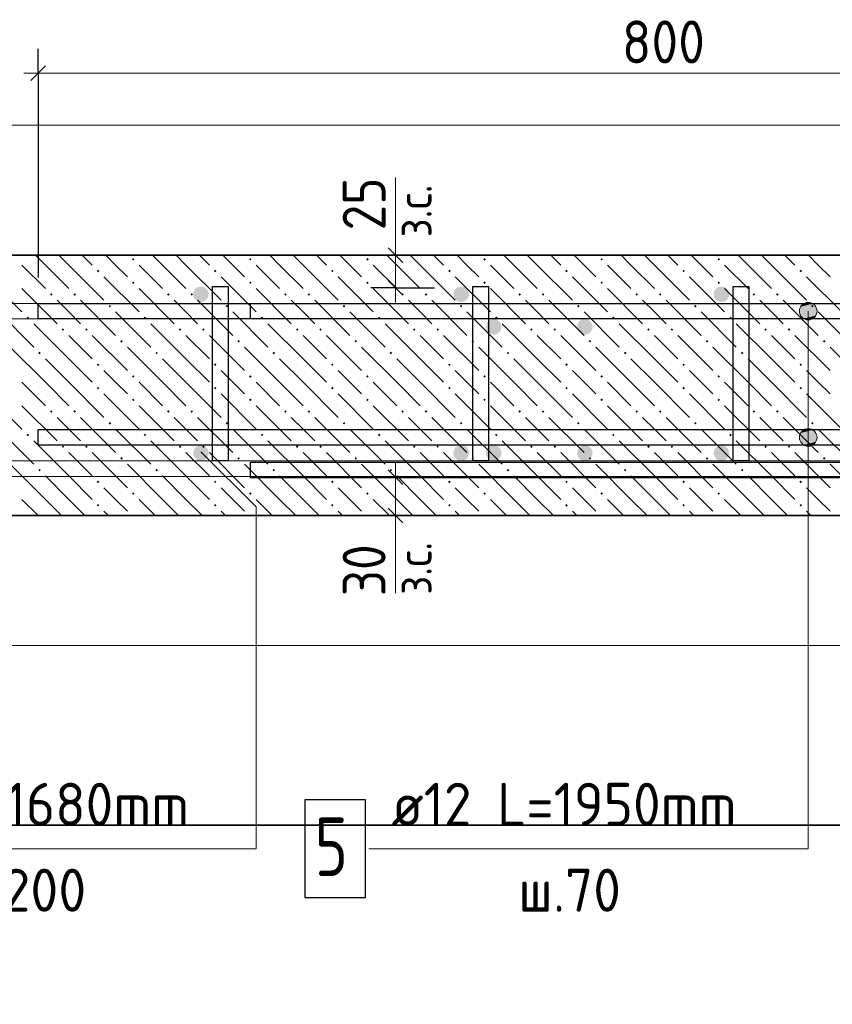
# Model space of a CAD drawing. Header units: millimetres. Extents: x 0 to 42000, y 0 to 29700.
# Tile 4 of 25: x 4128 to 8291, y 15797 to 20841. Entities that reach past the tile are written whole.
import ezdxf

# ---------------------------------------------------------------- set-up
doc = ezdxf.new("R2010")
doc.units = ezdxf.units.MM
for name, color, linetype, lineweight in [('Standard', 7, 'Continuous', 25), ('ЖБ Перекрытие верхний уровень', 7, 'Continuous', 18), ('Обрамление П-обр. равн.', 7, 'Continuous', 25), ('Размерная линия_ общее', 7, 'Continuous', 13), ('Ребро вкладыша арматура S1', 7, 'Continuous', 25), ('Фоновоя арматура Х1', 7, 'Continuous', 25)]:
    doc.layers.add(name, color=color, linetype=linetype, lineweight=lineweight)
doc.styles.add('ISOCPEUR', font='txt')

msp = doc.modelspace()

# ---------------------------------------------------------------- hatches: boundary and pattern name
at = {"layer": 'Standard', "linetype": 'Continuous', "lineweight": 13, "transparency": 33554687}
for points in [[(8206.4, 19370.2), (8129, 19370.2), (8122.7, 19347.7)], [(8206.4, 19370.2), (8122.7, 19347.7), (8212.7, 19347.7)], [(8190.2, 19386.4), (8145.2, 19386.4), (8129, 19370.2)], [(8190.2, 19386.4), (8129, 19370.2), (8206.4, 19370.2)], [(8145.2, 19386.4), (8190.2, 19386.4), (8167.7, 19392.7)], [(8212.7, 19347.7), (8122.7, 19347.7), (8129, 19325.2)], [(8212.7, 19347.7), (8129, 19325.2), (8206.4, 19325.2)], [(8206.4, 19325.2), (8129, 19325.2), (8145.2, 19309)], [(8206.4, 19325.2), (8145.2, 19309), (8190.2, 19309)], [(8190.2, 19309), (8145.2, 19309), (8167.7, 19302.7)], [(8206.4, 18723.5), (8129, 18723.5), (8122.7, 18701)], [(8206.4, 18723.5), (8122.7, 18701), (8212.7, 18701)], [(8190.2, 18739.7), (8145.2, 18739.7), (8129, 18723.5)], [(8190.2, 18739.7), (8129, 18723.5), (8206.4, 18723.5)], [(8145.2, 18739.7), (8190.2, 18739.7), (8167.7, 18746)], [(8212.7, 18701), (8122.7, 18701), (8129, 18678.5)], [(8212.7, 18701), (8129, 18678.5), (8206.4, 18678.5)], [(8206.4, 18678.5), (8129, 18678.5), (8145.2, 18662.3)], [(8206.4, 18678.5), (8145.2, 18662.3), (8190.2, 18662.3)], [(8190.2, 18662.3), (8145.2, 18662.3), (8167.7, 18656)]]:
    msp.add_hatch(color=7, dxfattribs=at).paths.add_polyline_path(points)
at = {"layer": 'ЖБ Перекрытие верхний уровень', "linetype": 'Continuous', "lineweight": 18, "transparency": 33554687}
for points in [[(4702.8, 19613.5), (4709.3, 19620), (4715.8, 19613.5), (4709.3, 19607)], [(5302.8, 19613.5), (5309.3, 19620), (5315.8, 19613.5), (5309.3, 19607)], [(5902.8, 19613.5), (5909.3, 19620), (5915.8, 19613.5), (5909.3, 19607)], [(6502.8, 19613.5), (6509.3, 19620), (6515.8, 19613.5), (6509.3, 19607)], [(7102.8, 19613.5), (7109.3, 19620), (7115.8, 19613.5), (7109.3, 19607)], [(7702.8, 19613.5), (7709.3, 19620), (7715.8, 19613.5), (7709.3, 19607)], [(4522.8, 19553.5), (4529.3, 19560), (4535.8, 19553.5), (4529.3, 19547)], [(5122.8, 19553.5), (5129.3, 19560), (5135.8, 19553.5), (5129.3, 19547)], [(5722.8, 19553.5), (5729.3, 19560), (5735.8, 19553.5), (5729.3, 19547)], [(6322.8, 19553.5), (6329.3, 19560), (6335.8, 19553.5), (6329.3, 19547)], [(6922.8, 19553.5), (6929.3, 19560), (6935.8, 19553.5), (6929.3, 19547)], [(7522.8, 19553.5), (7529.3, 19560), (7535.8, 19553.5), (7529.3, 19547)], [(8122.8, 19553.5), (8129.3, 19560), (8135.8, 19553.5), (8129.3, 19547)], [(4702.8, 19493.5), (4709.3, 19500), (4715.8, 19493.5), (4709.3, 19487)], [(5302.8, 19493.5), (5309.3, 19500), (5315.8, 19493.5), (5309.3, 19487)], [(5902.8, 19493.5), (5909.3, 19500), (5915.8, 19493.5), (5909.3, 19487)], [(6502.8, 19493.5), (6509.3, 19500), (6515.8, 19493.5), (6509.3, 19487)], [(7102.8, 19493.5), (7109.3, 19500), (7115.8, 19493.5), (7109.3, 19487)], [(7702.8, 19493.5), (7709.3, 19500), (7715.8, 19493.5), (7709.3, 19487)], [(4282.8, 19433.5), (4289.3, 19440), (4295.8, 19433.5), (4289.3, 19427)], [(4402.8, 19433.5), (4409.3, 19440), (4415.8, 19433.5), (4409.3, 19427)], [(4882.8, 19433.5), (4889.3, 19440), (4895.8, 19433.5), (4889.3, 19427)], [(5002.8, 19433.5), (5009.3, 19440), (5015.8, 19433.5), (5009.3, 19427)], [(5482.8, 19433.5), (5489.3, 19440), (5495.8, 19433.5), (5489.3, 19427)], [(5602.8, 19433.5), (5609.3, 19440), (5615.8, 19433.5), (5609.3, 19427)], [(6082.8, 19433.5), (6089.3, 19440), (6095.8, 19433.5), (6089.3, 19427)], [(6202.8, 19433.5), (6209.3, 19440), (6215.8, 19433.5), (6209.3, 19427)], [(6682.8, 19433.5), (6689.3, 19440), (6695.8, 19433.5), (6689.3, 19427)], [(6802.8, 19433.5), (6809.3, 19440), (6815.8, 19433.5), (6809.3, 19427)], [(7282.8, 19433.5), (7289.3, 19440), (7295.8, 19433.5), (7289.3, 19427)], [(7402.8, 19433.5), (7409.3, 19440), (7415.8, 19433.5), (7409.3, 19427)], [(7882.8, 19433.5), (7889.3, 19440), (7895.8, 19433.5), (7889.3, 19427)], [(8002.8, 19433.5), (8009.3, 19440), (8015.8, 19433.5), (8009.3, 19427)], [(4582.8, 19373.5), (4589.3, 19380), (4595.8, 19373.5), (4589.3, 19367)], [(5182.8, 19373.5), (5189.3, 19380), (5195.8, 19373.5), (5189.3, 19367)], [(5782.8, 19373.5), (5789.3, 19380), (5795.8, 19373.5), (5789.3, 19367)], [(6382.8, 19373.5), (6389.3, 19380), (6395.8, 19373.5), (6389.3, 19367)], [(6982.8, 19373.5), (6989.3, 19380), (6995.8, 19373.5), (6989.3, 19367)], [(7582.8, 19373.5), (7589.3, 19380), (7595.8, 19373.5), (7589.3, 19367)], [(8182.8, 19373.5), (8189.3, 19380), (8195.8, 19373.5), (8189.3, 19367)], [(4162.8, 19313.5), (4169.3, 19320), (4175.8, 19313.5), (4169.3, 19307)], [(4762.8, 19313.5), (4769.3, 19320), (4775.8, 19313.5), (4769.3, 19307)], [(5362.8, 19313.5), (5369.3, 19320), (5375.8, 19313.5), (5369.3, 19307)], [(5962.8, 19313.5), (5969.3, 19320), (5975.8, 19313.5), (5969.3, 19307)], [(6562.8, 19313.5), (6569.3, 19320), (6575.8, 19313.5), (6569.3, 19307)], [(7162.8, 19313.5), (7169.3, 19320), (7175.8, 19313.5), (7169.3, 19307)], [(7762.8, 19313.5), (7769.3, 19320), (7775.8, 19313.5), (7769.3, 19307)], [(4342.8, 19253.5), (4349.3, 19260), (4355.8, 19253.5), (4349.3, 19247)], [(4462.8, 19253.5), (4469.3, 19260), (4475.8, 19253.5), (4469.3, 19247)], [(4942.8, 19253.5), (4949.3, 19260), (4955.8, 19253.5), (4949.3, 19247)], [(5062.8, 19253.5), (5069.3, 19260), (5075.8, 19253.5), (5069.3, 19247)], [(5542.8, 19253.5), (5549.3, 19260), (5555.8, 19253.5), (5549.3, 19247)], [(5662.8, 19253.5), (5669.3, 19260), (5675.8, 19253.5), (5669.3, 19247)], [(6142.8, 19253.5), (6149.3, 19260), (6155.8, 19253.5), (6149.3, 19247)], [(6262.8, 19253.5), (6269.3, 19260), (6275.8, 19253.5), (6269.3, 19247)], [(6742.8, 19253.5), (6749.3, 19260), (6755.8, 19253.5), (6749.3, 19247)], [(6862.8, 19253.5), (6869.3, 19260), (6875.8, 19253.5), (6869.3, 19247)], [(7342.8, 19253.5), (7349.3, 19260), (7355.8, 19253.5), (7349.3, 19247)], [(7462.8, 19253.5), (7469.3, 19260), (7475.8, 19253.5), (7469.3, 19247)], [(7942.8, 19253.5), (7949.3, 19260), (7955.8, 19253.5), (7949.3, 19247)], [(8062.8, 19253.5), (8069.3, 19260), (8075.8, 19253.5), (8069.3, 19247)], [(4642.8, 19193.5), (4649.3, 19200), (4655.8, 19193.5), (4649.3, 19187)], [(5242.8, 19193.5), (5249.3, 19200), (5255.8, 19193.5), (5249.3, 19187)], [(5842.8, 19193.5), (5849.3, 19200), (5855.8, 19193.5), (5849.3, 19187)], [(6442.8, 19193.5), (6449.3, 19200), (6455.8, 19193.5), (6449.3, 19187)], [(7042.8, 19193.5), (7049.3, 19200), (7055.8, 19193.5), (7049.3, 19187)], [(7642.8, 19193.5), (7649.3, 19200), (7655.8, 19193.5), (7649.3, 19187)], [(8242.8, 19193.5), (8249.3, 19200), (8255.8, 19193.5), (8249.3, 19187)], [(4222.8, 19133.5), (4229.3, 19140), (4235.8, 19133.5), (4229.3, 19127)], [(4822.8, 19133.5), (4829.3, 19140), (4835.8, 19133.5), (4829.3, 19127)], [(5422.8, 19133.5), (5429.3, 19140), (5435.8, 19133.5), (5429.3, 19127)], [(6022.8, 19133.5), (6029.3, 19140), (6035.8, 19133.5), (6029.3, 19127)], [(6622.8, 19133.5), (6629.3, 19140), (6635.8, 19133.5), (6629.3, 19127)], [(7222.8, 19133.5), (7229.3, 19140), (7235.8, 19133.5), (7229.3, 19127)], [(7822.8, 19133.5), (7829.3, 19140), (7835.8, 19133.5), (7829.3, 19127)], [(4522.8, 19073.5), (4529.3, 19080), (4535.8, 19073.5), (4529.3, 19067)], [(5122.8, 19073.5), (5129.3, 19080), (5135.8, 19073.5), (5129.3, 19067)], [(5722.8, 19073.5), (5729.3, 19080), (5735.8, 19073.5), (5729.3, 19067)], [(6322.8, 19073.5), (6329.3, 19080), (6335.8, 19073.5), (6329.3, 19067)], [(6922.8, 19073.5), (6929.3, 19080), (6935.8, 19073.5), (6929.3, 19067)], [(7522.8, 19073.5), (7529.3, 19080), (7535.8, 19073.5), (7529.3, 19067)], [(8122.8, 19073.5), (8129.3, 19080), (8135.8, 19073.5), (8129.3, 19067)], [(4702.8, 19013.5), (4709.3, 19020), (4715.8, 19013.5), (4709.3, 19007)], [(5302.8, 19013.5), (5309.3, 19020), (5315.8, 19013.5), (5309.3, 19007)], [(5902.8, 19013.5), (5909.3, 19020), (5915.8, 19013.5), (5909.3, 19007)], [(6502.8, 19013.5), (6509.3, 19020), (6515.8, 19013.5), (6509.3, 19007)], [(7102.8, 19013.5), (7109.3, 19020), (7115.8, 19013.5), (7109.3, 19007)], [(7702.8, 19013.5), (7709.3, 19020), (7715.8, 19013.5), (7709.3, 19007)], [(4522.8, 18953.5), (4529.3, 18960), (4535.8, 18953.5), (4529.3, 18947)], [(5122.8, 18953.5), (5129.3, 18960), (5135.8, 18953.5), (5129.3, 18947)], [(5722.8, 18953.5), (5729.3, 18960), (5735.8, 18953.5), (5729.3, 18947)], [(6322.8, 18953.5), (6329.3, 18960), (6335.8, 18953.5), (6329.3, 18947)], [(6922.8, 18953.5), (6929.3, 18960), (6935.8, 18953.5), (6929.3, 18947)], [(7522.8, 18953.5), (7529.3, 18960), (7535.8, 18953.5), (7529.3, 18947)], [(8122.8, 18953.5), (8129.3, 18960), (8135.8, 18953.5), (8129.3, 18947)], [(4702.8, 18893.5), (4709.3, 18900), (4715.8, 18893.5), (4709.3, 18887)], [(5302.8, 18893.5), (5309.3, 18900), (5315.8, 18893.5), (5309.3, 18887)], [(5902.8, 18893.5), (5909.3, 18900), (5915.8, 18893.5), (5909.3, 18887)], [(6502.8, 18893.5), (6509.3, 18900), (6515.8, 18893.5), (6509.3, 18887)], [(7102.8, 18893.5), (7109.3, 18900), (7115.8, 18893.5), (7109.3, 18887)], [(7702.8, 18893.5), (7709.3, 18900), (7715.8, 18893.5), (7709.3, 18887)], [(4282.8, 18833.5), (4289.3, 18840), (4295.8, 18833.5), (4289.3, 18827)], [(4402.8, 18833.5), (4409.3, 18840), (4415.8, 18833.5), (4409.3, 18827)], [(4882.8, 18833.5), (4889.3, 18840), (4895.8, 18833.5), (4889.3, 18827)], [(5002.8, 18833.5), (5009.3, 18840), (5015.8, 18833.5), (5009.3, 18827)], [(5482.8, 18833.5), (5489.3, 18840), (5495.8, 18833.5), (5489.3, 18827)], [(5602.8, 18833.5), (5609.3, 18840), (5615.8, 18833.5), (5609.3, 18827)], [(6082.8, 18833.5), (6089.3, 18840), (6095.8, 18833.5), (6089.3, 18827)], [(6202.8, 18833.5), (6209.3, 18840), (6215.8, 18833.5), (6209.3, 18827)], [(6682.8, 18833.5), (6689.3, 18840), (6695.8, 18833.5), (6689.3, 18827)], [(6802.8, 18833.5), (6809.3, 18840), (6815.8, 18833.5), (6809.3, 18827)], [(7282.8, 18833.5), (7289.3, 18840), (7295.8, 18833.5), (7289.3, 18827)], [(7402.8, 18833.5), (7409.3, 18840), (7415.8, 18833.5), (7409.3, 18827)], [(7882.8, 18833.5), (7889.3, 18840), (7895.8, 18833.5), (7889.3, 18827)], [(8002.8, 18833.5), (8009.3, 18840), (8015.8, 18833.5), (8009.3, 18827)], [(4582.8, 18773.5), (4589.3, 18780), (4595.8, 18773.5), (4589.3, 18767)], [(5182.8, 18773.5), (5189.3, 18780), (5195.8, 18773.5), (5189.3, 18767)], [(5782.8, 18773.5), (5789.3, 18780), (5795.8, 18773.5), (5789.3, 18767)], [(6382.8, 18773.5), (6389.3, 18780), (6395.8, 18773.5), (6389.3, 18767)], [(6982.8, 18773.5), (6989.3, 18780), (6995.8, 18773.5), (6989.3, 18767)], [(7582.8, 18773.5), (7589.3, 18780), (7595.8, 18773.5), (7589.3, 18767)], [(8182.8, 18773.5), (8189.3, 18780), (8195.8, 18773.5), (8189.3, 18767)], [(4162.8, 18713.5), (4169.3, 18720), (4175.8, 18713.5), (4169.3, 18707)], [(4762.8, 18713.5), (4769.3, 18720), (4775.8, 18713.5), (4769.3, 18707)], [(5362.8, 18713.5), (5369.3, 18720), (5375.8, 18713.5), (5369.3, 18707)], [(5962.8, 18713.5), (5969.3, 18720), (5975.8, 18713.5), (5969.3, 18707)], [(6562.8, 18713.5), (6569.3, 18720), (6575.8, 18713.5), (6569.3, 18707)], [(7162.8, 18713.5), (7169.3, 18720), (7175.8, 18713.5), (7169.3, 18707)], [(7762.8, 18713.5), (7769.3, 18720), (7775.8, 18713.5), (7769.3, 18707)], [(4342.8, 18653.5), (4349.3, 18660), (4355.8, 18653.5), (4349.3, 18647)], [(4462.8, 18653.5), (4469.3, 18660), (4475.8, 18653.5), (4469.3, 18647)], [(4942.8, 18653.5), (4949.3, 18660), (4955.8, 18653.5), (4949.3, 18647)], [(5062.8, 18653.5), (5069.3, 18660), (5075.8, 18653.5), (5069.3, 18647)], [(5542.8, 18653.5), (5549.3, 18660), (5555.8, 18653.5), (5549.3, 18647)], [(5662.8, 18653.5), (5669.3, 18660), (5675.8, 18653.5), (5669.3, 18647)], [(6142.8, 18653.5), (6149.3, 18660), (6155.8, 18653.5), (6149.3, 18647)], [(6262.8, 18653.5), (6269.3, 18660), (6275.8, 18653.5), (6269.3, 18647)], [(6742.8, 18653.5), (6749.3, 18660), (6755.8, 18653.5), (6749.3, 18647)], [(6862.8, 18653.5), (6869.3, 18660), (6875.8, 18653.5), (6869.3, 18647)], [(7342.8, 18653.5), (7349.3, 18660), (7355.8, 18653.5), (7349.3, 18647)], [(7462.8, 18653.5), (7469.3, 18660), (7475.8, 18653.5), (7469.3, 18647)], [(7942.8, 18653.5), (7949.3, 18660), (7955.8, 18653.5), (7949.3, 18647)], [(8062.8, 18653.5), (8069.3, 18660), (8075.8, 18653.5), (8069.3, 18647)], [(4642.8, 18593.5), (4649.3, 18600), (4655.8, 18593.5), (4649.3, 18587)], [(5242.8, 18593.5), (5249.3, 18600), (5255.8, 18593.5), (5249.3, 18587)], [(5842.8, 18593.5), (5849.3, 18600), (5855.8, 18593.5), (5849.3, 18587)], [(6442.8, 18593.5), (6449.3, 18600), (6455.8, 18593.5), (6449.3, 18587)], [(7042.8, 18593.5), (7049.3, 18600), (7055.8, 18593.5), (7049.3, 18587)], [(7642.8, 18593.5), (7649.3, 18600), (7655.8, 18593.5), (7649.3, 18587)], [(8242.8, 18593.5), (8249.3, 18600), (8255.8, 18593.5), (8249.3, 18587)], [(4222.8, 18533.5), (4229.3, 18540), (4235.8, 18533.5), (4229.3, 18527)], [(4822.8, 18533.5), (4829.3, 18540), (4835.8, 18533.5), (4829.3, 18527)], [(5422.8, 18533.5), (5429.3, 18540), (5435.8, 18533.5), (5429.3, 18527)], [(6022.8, 18533.5), (6029.3, 18540), (6035.8, 18533.5), (6029.3, 18527)], [(6622.8, 18533.5), (6629.3, 18540), (6635.8, 18533.5), (6629.3, 18527)], [(7222.8, 18533.5), (7229.3, 18540), (7235.8, 18533.5), (7229.3, 18527)], [(7822.8, 18533.5), (7829.3, 18540), (7835.8, 18533.5), (7829.3, 18527)], [(4522.8, 18473.5), (4529.3, 18480), (4535.8, 18473.5), (4529.3, 18467)], [(5122.8, 18473.5), (5129.3, 18480), (5135.8, 18473.5), (5129.3, 18467)], [(5722.8, 18473.5), (5729.3, 18480), (5735.8, 18473.5), (5729.3, 18467)], [(6322.8, 18473.5), (6329.3, 18480), (6335.8, 18473.5), (6329.3, 18467)], [(6922.8, 18473.5), (6929.3, 18480), (6935.8, 18473.5), (6929.3, 18467)], [(7522.8, 18473.5), (7529.3, 18480), (7535.8, 18473.5), (7529.3, 18467)], [(8122.8, 18473.5), (8129.3, 18480), (8135.8, 18473.5), (8129.3, 18467)], [(4702.8, 18413.5), (4709.3, 18420), (4715.8, 18413.5), (4709.3, 18407)], [(5302.8, 18413.5), (5309.3, 18420), (5315.8, 18413.5), (5309.3, 18407)], [(5902.8, 18413.5), (5909.3, 18420), (5915.8, 18413.5), (5909.3, 18407)], [(6502.8, 18413.5), (6509.3, 18420), (6515.8, 18413.5), (6509.3, 18407)], [(7102.8, 18413.5), (7109.3, 18420), (7115.8, 18413.5), (7109.3, 18407)], [(7702.8, 18413.5), (7709.3, 18420), (7715.8, 18413.5), (7709.3, 18407)], [(4522.8, 18353.5), (4529.3, 18360), (4535.8, 18353.5), (4529.3, 18347)], [(5122.8, 18353.5), (5129.3, 18360), (5135.8, 18353.5), (5129.3, 18347)], [(5722.8, 18353.5), (5729.3, 18360), (5735.8, 18353.5), (5729.3, 18347)], [(6322.8, 18353.5), (6329.3, 18360), (6335.8, 18353.5), (6329.3, 18347)], [(6922.8, 18353.5), (6929.3, 18360), (6935.8, 18353.5), (6929.3, 18347)], [(7522.8, 18353.5), (7529.3, 18360), (7535.8, 18353.5), (7529.3, 18347)], [(8122.8, 18353.5), (8129.3, 18360), (8135.8, 18353.5), (8129.3, 18347)]]:
    msp.add_hatch(color=7, dxfattribs=at).paths.add_polyline_path(points, flags=16)
at = {"layer": 'Обрамление П-обр. равн.', "linetype": 'Continuous', "lineweight": 25, "transparency": 33554687}
for points in [[(5096.3, 19434.3), (5093.3, 19449.6), (5084.6, 19462.6), (5071.6, 19471.3), (5056.3, 19474.3), (5041, 19471.3), (5028.1, 19462.6), (5019.4, 19449.6), (5016.3, 19434.3), (5019.4, 19419), (5028.1, 19406), (5041, 19397.4), (5056.3, 19394.3), (5071.6, 19397.4), (5084.6, 19406), (5093.3, 19419)], [(6429.7, 19434.3), (6426.6, 19449.6), (6418, 19462.6), (6405, 19471.3), (6389.7, 19474.3), (6374.4, 19471.3), (6361.4, 19462.6), (6352.7, 19449.6), (6349.7, 19434.3), (6352.7, 19419), (6361.4, 19406), (6374.4, 19397.4), (6389.7, 19394.3), (6405, 19397.4), (6418, 19406), (6426.6, 19419)], [(7763, 19434.3), (7760, 19449.6), (7751.3, 19462.6), (7738.3, 19471.3), (7723, 19474.3), (7707.7, 19471.3), (7694.7, 19462.6), (7686, 19449.6), (7683, 19434.3), (7686, 19419), (7694.7, 19406), (7707.7, 19397.4), (7723, 19394.3), (7738.3, 19397.4), (7751.3, 19406), (7760, 19419)], [(5096.3, 18621), (5093.3, 18636.3), (5084.6, 18649.3), (5071.6, 18658), (5056.3, 18661), (5041, 18658), (5028.1, 18649.3), (5019.4, 18636.3), (5016.3, 18621), (5019.4, 18605.7), (5028.1, 18592.7), (5041, 18584), (5056.3, 18581), (5071.6, 18584), (5084.6, 18592.7), (5093.3, 18605.7)], [(6429.7, 18621), (6426.6, 18636.3), (6418, 18649.3), (6405, 18658), (6389.7, 18661), (6374.4, 18658), (6361.4, 18649.3), (6352.7, 18636.3), (6349.7, 18621), (6352.7, 18605.7), (6361.4, 18592.7), (6374.4, 18584), (6389.7, 18581), (6405, 18584), (6418, 18592.7), (6426.6, 18605.7)], [(7763, 18621), (7760, 18636.3), (7751.3, 18649.3), (7738.3, 18658), (7723, 18661), (7707.7, 18658), (7694.7, 18649.3), (7686, 18636.3), (7683, 18621), (7686, 18605.7), (7694.7, 18592.7), (7707.7, 18584), (7723, 18581), (7738.3, 18584), (7751.3, 18592.7), (7760, 18605.7)]]:
    msp.add_hatch(color=7, dxfattribs=at).paths.add_polyline_path(points)
at = {"layer": 'Ребро вкладыша арматура S1', "linetype": 'Continuous', "lineweight": 25, "transparency": 33554687}
for points in [[(6596.3, 19267.7), (6593.3, 19283), (6584.6, 19296), (6571.6, 19304.6), (6556.3, 19307.7), (6541, 19304.6), (6528.1, 19296), (6519.4, 19283), (6516.3, 19267.7), (6519.4, 19252.4), (6528.1, 19239.4), (6541, 19230.7), (6556.3, 19227.7), (6571.6, 19230.7), (6584.6, 19239.4), (6593.3, 19252.4)], [(7063, 19267.7), (7060, 19283), (7051.3, 19296), (7038.3, 19304.6), (7023, 19307.7), (7007.7, 19304.6), (6994.7, 19296), (6986, 19283), (6983, 19267.7), (6986, 19252.4), (6994.7, 19239.4), (7007.7, 19230.7), (7023, 19227.7), (7038.3, 19230.7), (7051.3, 19239.4), (7060, 19252.4)], [(6596.3, 18621), (6593.3, 18636.3), (6584.6, 18649.3), (6571.6, 18658), (6556.3, 18661), (6541, 18658), (6528.1, 18649.3), (6519.4, 18636.3), (6516.3, 18621), (6519.4, 18605.7), (6528.1, 18592.7), (6541, 18584), (6556.3, 18581), (6571.6, 18584), (6584.6, 18592.7), (6593.3, 18605.7)], [(7063, 18621), (7060, 18636.3), (7051.3, 18649.3), (7038.3, 18658), (7023, 18661), (7007.7, 18658), (6994.7, 18649.3), (6986, 18636.3), (6983, 18621), (6986, 18605.7), (6994.7, 18592.7), (7007.7, 18584), (7023, 18581), (7038.3, 18584), (7051.3, 18592.7), (7060, 18605.7)]]:
    msp.add_hatch(color=7, dxfattribs=at).paths.add_polyline_path(points)

# ---------------------------------------------------------------- linework, layer by layer
at = {"layer": 'Standard', "color": 7, "linetype": 'Continuous', "lineweight": 13, "transparency": 33554687}
for p, q in [((6052.3, 19634.3), (6052.3, 20031.8)), ((8167.7, 19392.7), (8167.7, 19392.7)), ((8122.7, 19347.7), (8122.7, 19347.7)), ((8167.7, 19347.7), (8167.7, 17241)), ((8212.7, 19347.7), (8212.7, 19347.7)), ((8167.7, 19302.7), (8167.7, 19302.7)), ((8167.7, 18746), (8167.7, 18746)), ((8122.7, 18701), (8122.7, 18701)), ((8212.7, 18701), (8212.7, 18701)), ((8167.7, 18656), (8167.7, 18656)), ((6052.3, 18301), (6052.3, 17903.6))]:
    msp.add_line(p, q, dxfattribs=at)
at = {"layer": 'Standard', "color": 254, "linetype": 'Continuous', "lineweight": 18, "true_color": 0xc4c4ff, "transparency": 33554687}
msp.add_lwpolyline([(2556.3, 17634.3), (21591.7, 17634.3), (21591.7, 20301), (2556.3, 20301), (2556.3, 17634.3)], dxfattribs=at)
at = {"layer": 'Standard', "color": 7, "linetype": 'Continuous', "lineweight": 13, "transparency": 33554687}
for points in [[(8167.7, 18701), (8167.7, 16594.3), (5916, 16594.3)], [(5056.3, 18627.7), (5339.2, 18344.8), (5339.2, 16594.3), (3104.4, 16594.3)]]:
    msp.add_lwpolyline(points, dxfattribs=at)
at = {"layer": 'Standard', "color": 7, "linetype": 'Continuous', "lineweight": 35, "transparency": 33554687}
msp.add_lwpolyline([(2000, 16713.9), (2000, 500), (32418.2, 500), (32418.2, 16713.9), (2000, 16713.9)], dxfattribs=at)
at = {"layer": 'Standard', "color": 7, "linetype": 'Continuous', "lineweight": 13, "transparency": 33554687}
for centre in [(8167.7, 19347.7), (8167.7, 18701)]:
    msp.add_circle(centre, 45, dxfattribs=at)
at = {"layer": 'ЖБ Перекрытие верхний уровень', "color": 7, "linetype": 'Continuous', "lineweight": 35, "transparency": 33554687}
for p, q in [((20925, 19634.3), (3223, 19634.3)), ((3223, 18301), (20925, 18301))]:
    msp.add_line(p, q, dxfattribs=at)
at = {"layer": 'ЖБ Перекрытие верхний уровень', "color": 9, "linetype": 'Continuous', "lineweight": 18, "true_color": 0xc7c7c7, "transparency": 33554687}
for p, q in [((4259.3, 19583.5), (4208.5, 19634.3)), ((4328.5, 19634.3), (4379.3, 19583.5)), ((4448.5, 19634.3), (4499.3, 19583.5)), ((4619.3, 19583.5), (4568.5, 19634.3)), ((4859.3, 19583.5), (4808.5, 19634.3)), ((4928.5, 19634.3), (4979.3, 19583.5)), ((5048.5, 19634.3), (5099.3, 19583.5)), ((5219.3, 19583.5), (5168.5, 19634.3)), ((5459.3, 19583.5), (5408.5, 19634.3)), ((5528.5, 19634.3), (5579.3, 19583.5)), ((5648.5, 19634.3), (5699.3, 19583.5)), ((5819.3, 19583.5), (5768.5, 19634.3)), ((6059.3, 19583.5), (6008.5, 19634.3)), ((6128.5, 19634.3), (6179.3, 19583.5)), ((6248.5, 19634.3), (6299.3, 19583.5)), ((6419.3, 19583.5), (6368.5, 19634.3)), ((6659.3, 19583.5), (6608.5, 19634.3)), ((6728.5, 19634.3), (6779.3, 19583.5)), ((6848.5, 19634.3), (6899.3, 19583.5)), ((7019.3, 19583.5), (6968.5, 19634.3)), ((7259.3, 19583.5), (7208.5, 19634.3)), ((7328.5, 19634.3), (7379.3, 19583.5)), ((7448.5, 19634.3), (7499.3, 19583.5)), ((7619.3, 19583.5), (7568.5, 19634.3)), ((7859.3, 19583.5), (7808.5, 19634.3)), ((7928.5, 19634.3), (7979.3, 19583.5)), ((8048.5, 19634.3), (8099.3, 19583.5)), ((8219.3, 19583.5), (8168.5, 19634.3)), ((4139.3, 19583.5), (4259.3, 19463.5)), ((4259.3, 19583.5), (4379.3, 19463.5)), ((4379.3, 19583.5), (4559.3, 19403.5)), ((4679.3, 19523.5), (4619.3, 19583.5)), ((4739.3, 19583.5), (4859.3, 19463.5)), ((4859.3, 19583.5), (4979.3, 19463.5)), ((4979.3, 19583.5), (5159.3, 19403.5)), ((5279.3, 19523.5), (5219.3, 19583.5)), ((5339.3, 19583.5), (5459.3, 19463.5)), ((5459.3, 19583.5), (5579.3, 19463.5)), ((5579.3, 19583.5), (5759.3, 19403.5)), ((5879.3, 19523.5), (5819.3, 19583.5)), ((5939.3, 19583.5), (6059.3, 19463.5)), ((6059.3, 19583.5), (6179.3, 19463.5)), ((6179.3, 19583.5), (6359.3, 19403.5)), ((6479.3, 19523.5), (6419.3, 19583.5)), ((6539.3, 19583.5), (6659.3, 19463.5)), ((6659.3, 19583.5), (6779.3, 19463.5)), ((6779.3, 19583.5), (6959.3, 19403.5)), ((7079.3, 19523.5), (7019.3, 19583.5)), ((7139.3, 19583.5), (7259.3, 19463.5)), ((7259.3, 19583.5), (7379.3, 19463.5)), ((7379.3, 19583.5), (7559.3, 19403.5)), ((7679.3, 19523.5), (7619.3, 19583.5)), ((7739.3, 19583.5), (7859.3, 19463.5)), ((7859.3, 19583.5), (7979.3, 19463.5)), ((7979.3, 19583.5), (8159.3, 19403.5)), ((8279.3, 19523.5), (8219.3, 19583.5)), ((3959.3, 19523.5), (4139.3, 19343.5)), ((4559.3, 19523.5), (4739.3, 19343.5)), ((5159.3, 19523.5), (5339.3, 19343.5)), ((5759.3, 19523.5), (5939.3, 19343.5)), ((6359.3, 19523.5), (6539.3, 19343.5)), ((6959.3, 19523.5), (7139.3, 19343.5)), ((7559.3, 19523.5), (7739.3, 19343.5)), ((8159.3, 19523.5), (8339.3, 19343.5)), ((4139.3, 19463.5), (4319.3, 19283.5)), ((4739.3, 19463.5), (4919.3, 19283.5)), ((5339.3, 19463.5), (5519.3, 19283.5)), ((5939.3, 19463.5), (6119.3, 19283.5)), ((6539.3, 19463.5), (6719.3, 19283.5)), ((7139.3, 19463.5), (7319.3, 19283.5)), ((7739.3, 19463.5), (7919.3, 19283.5)), ((4379.3, 19343.5), (4319.3, 19403.5)), ((4439.3, 19403.5), (4619.3, 19223.5)), ((4979.3, 19343.5), (4919.3, 19403.5)), ((5039.3, 19403.5), (5219.3, 19223.5)), ((5579.3, 19343.5), (5519.3, 19403.5)), ((5639.3, 19403.5), (5819.3, 19223.5)), ((6179.3, 19343.5), (6119.3, 19403.5)), ((6239.3, 19403.5), (6419.3, 19223.5)), ((6779.3, 19343.5), (6719.3, 19403.5)), ((6839.3, 19403.5), (7019.3, 19223.5)), ((7379.3, 19343.5), (7319.3, 19403.5)), ((7439.3, 19403.5), (7619.3, 19223.5)), ((7979.3, 19343.5), (7919.3, 19403.5)), ((8039.3, 19403.5), (8219.3, 19223.5)), ((4019.3, 19343.5), (4199.3, 19163.5)), ((4439.3, 19283.5), (4379.3, 19343.5)), ((4619.3, 19343.5), (4799.3, 19163.5)), ((5039.3, 19283.5), (4979.3, 19343.5)), ((5219.3, 19343.5), (5399.3, 19163.5)), ((5639.3, 19283.5), (5579.3, 19343.5)), ((5819.3, 19343.5), (5999.3, 19163.5)), ((6239.3, 19283.5), (6179.3, 19343.5)), ((6419.3, 19343.5), (6599.3, 19163.5)), ((6839.3, 19283.5), (6779.3, 19343.5)), ((7019.3, 19343.5), (7199.3, 19163.5)), ((7439.3, 19283.5), (7379.3, 19343.5)), ((7619.3, 19343.5), (7799.3, 19163.5)), ((8039.3, 19283.5), (7979.3, 19343.5)), ((8219.3, 19343.5), (8399.3, 19163.5)), ((4379.3, 19103.5), (4199.3, 19283.5)), ((4979.3, 19103.5), (4799.3, 19283.5)), ((5579.3, 19103.5), (5399.3, 19283.5)), ((6179.3, 19103.5), (5999.3, 19283.5)), ((6779.3, 19103.5), (6599.3, 19283.5)), ((7379.3, 19103.5), (7199.3, 19283.5)), ((7979.3, 19103.5), (7799.3, 19283.5)), ((4379.3, 19223.5), (4499.3, 19103.5)), ((4499.3, 19223.5), (4679.3, 19043.5)), ((4979.3, 19223.5), (5099.3, 19103.5)), ((5099.3, 19223.5), (5279.3, 19043.5)), ((5579.3, 19223.5), (5699.3, 19103.5)), ((5699.3, 19223.5), (5879.3, 19043.5)), ((6179.3, 19223.5), (6299.3, 19103.5)), ((6299.3, 19223.5), (6479.3, 19043.5)), ((6779.3, 19223.5), (6899.3, 19103.5)), ((6899.3, 19223.5), (7079.3, 19043.5)), ((7379.3, 19223.5), (7499.3, 19103.5)), ((7499.3, 19223.5), (7679.3, 19043.5)), ((7979.3, 19223.5), (8099.3, 19103.5)), ((8099.3, 19223.5), (8279.3, 19043.5)), ((4259.3, 18983.5), (4079.3, 19163.5)), ((4859.3, 18983.5), (4679.3, 19163.5)), ((5459.3, 18983.5), (5279.3, 19163.5)), ((6059.3, 18983.5), (5879.3, 19163.5)), ((6659.3, 18983.5), (6479.3, 19163.5)), ((7259.3, 18983.5), (7079.3, 19163.5)), ((7859.3, 18983.5), (7679.3, 19163.5)), ((8459.3, 18983.5), (8279.3, 19163.5)), ((4259.3, 19103.5), (4379.3, 18983.5)), ((4379.3, 19103.5), (4499.3, 18983.5)), ((4859.3, 19103.5), (4979.3, 18983.5)), ((4979.3, 19103.5), (5099.3, 18983.5)), ((5459.3, 19103.5), (5579.3, 18983.5)), ((5579.3, 19103.5), (5699.3, 18983.5)), ((6059.3, 19103.5), (6179.3, 18983.5)), ((6179.3, 19103.5), (6299.3, 18983.5)), ((6659.3, 19103.5), (6779.3, 18983.5)), ((6779.3, 19103.5), (6899.3, 18983.5)), ((7259.3, 19103.5), (7379.3, 18983.5)), ((7379.3, 19103.5), (7499.3, 18983.5)), ((7859.3, 19103.5), (7979.3, 18983.5)), ((7979.3, 19103.5), (8099.3, 18983.5)), ((4619.3, 18983.5), (4559.3, 19043.5)), ((5219.3, 18983.5), (5159.3, 19043.5)), ((5819.3, 18983.5), (5759.3, 19043.5)), ((6419.3, 18983.5), (6359.3, 19043.5)), ((7019.3, 18983.5), (6959.3, 19043.5)), ((7619.3, 18983.5), (7559.3, 19043.5)), ((8219.3, 18983.5), (8159.3, 19043.5)), ((4139.3, 18983.5), (4259.3, 18863.5)), ((4259.3, 18983.5), (4379.3, 18863.5)), ((4379.3, 18983.5), (4559.3, 18803.5)), ((4679.3, 18923.5), (4619.3, 18983.5)), ((4739.3, 18983.5), (4859.3, 18863.5)), ((4859.3, 18983.5), (4979.3, 18863.5)), ((4979.3, 18983.5), (5159.3, 18803.5)), ((5279.3, 18923.5), (5219.3, 18983.5)), ((5339.3, 18983.5), (5459.3, 18863.5)), ((5459.3, 18983.5), (5579.3, 18863.5)), ((5579.3, 18983.5), (5759.3, 18803.5)), ((5879.3, 18923.5), (5819.3, 18983.5)), ((5939.3, 18983.5), (6059.3, 18863.5)), ((6059.3, 18983.5), (6179.3, 18863.5)), ((6179.3, 18983.5), (6359.3, 18803.5)), ((6479.3, 18923.5), (6419.3, 18983.5)), ((6539.3, 18983.5), (6659.3, 18863.5)), ((6659.3, 18983.5), (6779.3, 18863.5)), ((6779.3, 18983.5), (6959.3, 18803.5)), ((7079.3, 18923.5), (7019.3, 18983.5)), ((7139.3, 18983.5), (7259.3, 18863.5)), ((7259.3, 18983.5), (7379.3, 18863.5)), ((7379.3, 18983.5), (7559.3, 18803.5)), ((7679.3, 18923.5), (7619.3, 18983.5)), ((7739.3, 18983.5), (7859.3, 18863.5)), ((7859.3, 18983.5), (7979.3, 18863.5)), ((7979.3, 18983.5), (8159.3, 18803.5)), ((8279.3, 18923.5), (8219.3, 18983.5)), ((3959.3, 18923.5), (4139.3, 18743.5)), ((4559.3, 18923.5), (4739.3, 18743.5)), ((5159.3, 18923.5), (5339.3, 18743.5)), ((5759.3, 18923.5), (5939.3, 18743.5)), ((6359.3, 18923.5), (6539.3, 18743.5)), ((6959.3, 18923.5), (7139.3, 18743.5)), ((7559.3, 18923.5), (7739.3, 18743.5)), ((8159.3, 18923.5), (8339.3, 18743.5)), ((4139.3, 18863.5), (4319.3, 18683.5)), ((4739.3, 18863.5), (4919.3, 18683.5)), ((5339.3, 18863.5), (5519.3, 18683.5)), ((5939.3, 18863.5), (6119.3, 18683.5)), ((6539.3, 18863.5), (6719.3, 18683.5)), ((7139.3, 18863.5), (7319.3, 18683.5)), ((7739.3, 18863.5), (7919.3, 18683.5)), ((4379.3, 18743.5), (4319.3, 18803.5)), ((4439.3, 18803.5), (4619.3, 18623.5)), ((4979.3, 18743.5), (4919.3, 18803.5)), ((5039.3, 18803.5), (5219.3, 18623.5)), ((5579.3, 18743.5), (5519.3, 18803.5)), ((5639.3, 18803.5), (5819.3, 18623.5)), ((6179.3, 18743.5), (6119.3, 18803.5)), ((6239.3, 18803.5), (6419.3, 18623.5)), ((6779.3, 18743.5), (6719.3, 18803.5)), ((6839.3, 18803.5), (7019.3, 18623.5)), ((7379.3, 18743.5), (7319.3, 18803.5)), ((7439.3, 18803.5), (7619.3, 18623.5)), ((7979.3, 18743.5), (7919.3, 18803.5)), ((8039.3, 18803.5), (8219.3, 18623.5)), ((4019.3, 18743.5), (4199.3, 18563.5)), ((4439.3, 18683.5), (4379.3, 18743.5)), ((4619.3, 18743.5), (4799.3, 18563.5)), ((5039.3, 18683.5), (4979.3, 18743.5)), ((5219.3, 18743.5), (5399.3, 18563.5)), ((5639.3, 18683.5), (5579.3, 18743.5)), ((5819.3, 18743.5), (5999.3, 18563.5)), ((6239.3, 18683.5), (6179.3, 18743.5)), ((6419.3, 18743.5), (6599.3, 18563.5)), ((6839.3, 18683.5), (6779.3, 18743.5)), ((7019.3, 18743.5), (7199.3, 18563.5)), ((7439.3, 18683.5), (7379.3, 18743.5)), ((7619.3, 18743.5), (7799.3, 18563.5)), ((8039.3, 18683.5), (7979.3, 18743.5)), ((8219.3, 18743.5), (8399.3, 18563.5)), ((4379.3, 18503.5), (4199.3, 18683.5)), ((4979.3, 18503.5), (4799.3, 18683.5)), ((5579.3, 18503.5), (5399.3, 18683.5)), ((6179.3, 18503.5), (5999.3, 18683.5)), ((6779.3, 18503.5), (6599.3, 18683.5)), ((7379.3, 18503.5), (7199.3, 18683.5)), ((7979.3, 18503.5), (7799.3, 18683.5)), ((4379.3, 18623.5), (4499.3, 18503.5)), ((4499.3, 18623.5), (4679.3, 18443.5)), ((4979.3, 18623.5), (5099.3, 18503.5)), ((5099.3, 18623.5), (5279.3, 18443.5)), ((5579.3, 18623.5), (5699.3, 18503.5)), ((5699.3, 18623.5), (5879.3, 18443.5)), ((6179.3, 18623.5), (6299.3, 18503.5)), ((6299.3, 18623.5), (6479.3, 18443.5)), ((6779.3, 18623.5), (6899.3, 18503.5)), ((6899.3, 18623.5), (7079.3, 18443.5)), ((7379.3, 18623.5), (7499.3, 18503.5)), ((7499.3, 18623.5), (7679.3, 18443.5)), ((7979.3, 18623.5), (8099.3, 18503.5)), ((8099.3, 18623.5), (8279.3, 18443.5)), ((4259.3, 18383.5), (4079.3, 18563.5)), ((4859.3, 18383.5), (4679.3, 18563.5)), ((5459.3, 18383.5), (5279.3, 18563.5)), ((6059.3, 18383.5), (5879.3, 18563.5)), ((6659.3, 18383.5), (6479.3, 18563.5)), ((7259.3, 18383.5), (7079.3, 18563.5)), ((7859.3, 18383.5), (7679.3, 18563.5)), ((8459.3, 18383.5), (8279.3, 18563.5)), ((4259.3, 18503.5), (4379.3, 18383.5)), ((4379.3, 18503.5), (4499.3, 18383.5)), ((4859.3, 18503.5), (4979.3, 18383.5)), ((4979.3, 18503.5), (5099.3, 18383.5)), ((5459.3, 18503.5), (5579.3, 18383.5)), ((5579.3, 18503.5), (5699.3, 18383.5)), ((6059.3, 18503.5), (6179.3, 18383.5)), ((6179.3, 18503.5), (6299.3, 18383.5)), ((6659.3, 18503.5), (6779.3, 18383.5)), ((6779.3, 18503.5), (6899.3, 18383.5)), ((7259.3, 18503.5), (7379.3, 18383.5)), ((7379.3, 18503.5), (7499.3, 18383.5)), ((7859.3, 18503.5), (7979.3, 18383.5)), ((7979.3, 18503.5), (8099.3, 18383.5)), ((4619.3, 18383.5), (4559.3, 18443.5)), ((5219.3, 18383.5), (5159.3, 18443.5)), ((5819.3, 18383.5), (5759.3, 18443.5)), ((6419.3, 18383.5), (6359.3, 18443.5)), ((7019.3, 18383.5), (6959.3, 18443.5)), ((7619.3, 18383.5), (7559.3, 18443.5)), ((8219.3, 18383.5), (8159.3, 18443.5)), ((4139.3, 18383.5), (4221.8, 18301)), ((4259.3, 18383.5), (4341.8, 18301)), ((4379.3, 18383.5), (4461.8, 18301)), ((4679.3, 18323.5), (4619.3, 18383.5)), ((4739.3, 18383.5), (4821.8, 18301)), ((4859.3, 18383.5), (4941.8, 18301)), ((4979.3, 18383.5), (5061.8, 18301)), ((5279.3, 18323.5), (5219.3, 18383.5)), ((5339.3, 18383.5), (5421.8, 18301)), ((5459.3, 18383.5), (5541.8, 18301)), ((5579.3, 18383.5), (5661.8, 18301)), ((5879.3, 18323.5), (5819.3, 18383.5)), ((5939.3, 18383.5), (6021.8, 18301)), ((6059.3, 18383.5), (6141.8, 18301)), ((6179.3, 18383.5), (6261.8, 18301)), ((6479.3, 18323.5), (6419.3, 18383.5)), ((6539.3, 18383.5), (6621.8, 18301)), ((6659.3, 18383.5), (6741.8, 18301)), ((6779.3, 18383.5), (6861.8, 18301)), ((7079.3, 18323.5), (7019.3, 18383.5)), ((7139.3, 18383.5), (7221.8, 18301)), ((7259.3, 18383.5), (7341.8, 18301)), ((7379.3, 18383.5), (7461.8, 18301)), ((7679.3, 18323.5), (7619.3, 18383.5)), ((7739.3, 18383.5), (7821.8, 18301)), ((7859.3, 18383.5), (7941.8, 18301)), ((7979.3, 18383.5), (8061.8, 18301)), ((8279.3, 18323.5), (8219.3, 18383.5)), ((4559.3, 18323.5), (4581.8, 18301)), ((5159.3, 18323.5), (5181.8, 18301)), ((5759.3, 18323.5), (5781.8, 18301)), ((6359.3, 18323.5), (6381.8, 18301)), ((6959.3, 18323.5), (6981.8, 18301)), ((7559.3, 18323.5), (7581.8, 18301)), ((8159.3, 18323.5), (8181.8, 18301))]:
    msp.add_line(p, q, dxfattribs=at)
at = {"layer": 'Обрамление П-обр. равн.', "color": 38, "linetype": 'Continuous', "lineweight": 25, "true_color": 0x5f1e0f, "transparency": 33554687}
for points in [[(5196.3, 19474.3), (5196.3, 18581), (5116.3, 18581), (5116.3, 19474.3), (5196.3, 19474.3)], [(6529.7, 19474.3), (6529.7, 18581), (6449.7, 18581), (6449.7, 19474.3), (6529.7, 19474.3)], [(7863, 19474.3), (7863, 18581), (7783, 18581), (7783, 19474.3), (7863, 19474.3)], [(5309.7, 19387.7), (9115.2, 19387.7)], [(9109.7, 19307.7), (5309.7, 19307.7), (5309.7, 19387.7)], [(9115.2, 18494.3), (5309.7, 18494.3), (5309.7, 18574.3), (9109.7, 18574.3)]]:
    msp.add_lwpolyline(points, dxfattribs=at)
at = {"layer": 'Размерная линия_ общее', "color": 251, "linetype": 'Continuous', "lineweight": -3, "true_color": 0x656565, "transparency": 33554687}
for q in [(4223, 20692), (4223, 20442), (4223, 19521)]:
    msp.add_line((4223, 20567), q, dxfattribs=at)
at = {"layer": 'Размерная линия_ общее', "color": 251, "linetype": 'Continuous', "lineweight": 25, "true_color": 0x656565, "transparency": 33554687}
msp.add_line((4185.5, 20529.5), (4260.5, 20604.5), dxfattribs=at)
at = {"layer": 'Размерная линия_ общее', "color": 251, "linetype": 'Continuous', "lineweight": 13, "true_color": 0x656565, "transparency": 33554687}
for q in [(4148, 20567), (9556.3, 20567)]:
    msp.add_line((4223, 20567), q, dxfattribs=at)
at = {"layer": 'Размерная линия_ общее', "color": 7, "linetype": 'Continuous', "lineweight": 25, "transparency": 33554687}
for p, q in [((6089.8, 19596.8), (6014.8, 19671.8)), ((6089.8, 19430.2), (6014.8, 19505.2)), ((6014.8, 18535.2), (6089.8, 18460.2)), ((6014.8, 18338.5), (6089.8, 18263.5))]:
    msp.add_line(p, q, dxfattribs=at)
at = {"layer": 'Размерная линия_ общее', "color": 7, "linetype": 'Continuous', "lineweight": 13, "transparency": 33554687}
for p, q in [((6052.3, 19634.3), (6052.3, 19709.3)), ((6052.3, 19467.7), (6052.3, 19634.3)), ((6052.3, 19467.7), (6052.3, 19392.7)), ((6052.3, 18497.7), (6052.3, 18572.7)), ((6052.3, 18497.7), (6052.3, 18301)), ((6052.3, 18301), (6052.3, 18226))]:
    msp.add_line(p, q, dxfattribs=at)
at = {"layer": 'Размерная линия_ общее', "color": 253, "linetype": 'Continuous', "lineweight": -3, "true_color": 0xa0a0a0, "transparency": 33554687}
for p, q in [((6052.3, 19634.3), (5927.3, 19634.3)), ((6052.3, 19634.3), (6177.3, 19634.3)), ((6052.3, 19634.3), (6384, 19634.3)), ((6052.3, 19467.7), (5927.3, 19467.7)), ((6052.3, 19467.7), (6177.3, 19467.7)), ((6052.3, 19467.7), (6252.3, 19467.7)), ((6052.3, 18497.7), (5852.3, 18497.7)), ((6052.3, 18497.7), (5927.3, 18497.7)), ((6052.3, 18497.7), (6177.3, 18497.7)), ((6052.3, 18301), (5927.3, 18301)), ((6052.3, 18301), (6177.3, 18301)), ((6052.3, 18301), (6384, 18301))]:
    msp.add_line(p, q, dxfattribs=at)
at = {"layer": 'Ребро вкладыша арматура S1', "color": 7, "linetype": 'Continuous', "lineweight": 25, "transparency": 33554687}
for points in [[(4223, 19387.7), (17223, 19387.7), (17223, 19307.7), (4223, 19307.7), (4223, 19387.7)], [(4223, 19387.7), (17223, 19387.7), (17223, 19307.7), (4223, 19307.7), (4223, 19387.7)], [(4223, 18741), (17223, 18741), (17223, 18661), (4223, 18661), (4223, 18741)], [(4223, 18741), (17223, 18741), (17223, 18661), (4223, 18661), (4223, 18741)], [(5588.9, 16344.3), (5898.9, 16344.3), (5898.9, 16844.3), (5588.9, 16844.3), (5588.9, 16344.3)]]:
    msp.add_lwpolyline(points, dxfattribs=at)
at = {"layer": 'Фоновоя арматура Х1', "color": 251, "linetype": 'Continuous', "lineweight": 18, "true_color": 0x656565, "transparency": 33554687}
for points in [[(9389.7, 19307.7), (3183, 19307.7), (3183, 19387.7), (9389.7, 19387.7), (9389.7, 19307.7)], [(9389.7, 18501), (3183, 18501), (3183, 18581), (9389.7, 18581), (9389.7, 18501)]]:
    msp.add_lwpolyline(points, dxfattribs=at)

# ---------------------------------------------------------------- texts
at = {"layer": 'Обрамление П-обр. равн.', "color": 7, "linetype": 'Continuous', "lineweight": 13, "transparency": 33554687, "char_height": 220, "attachment_point": 7, "style": 'ISOCPEUR'}
for s, insert, width in [('\\W0.94;ø12 L=1680mm ', (3224.8, 16711.7), 2104.383), ('\\W0.95;ш.200 ', (3796.8, 16271.7), 962.136)]:
    msp.add_mtext(s, dxfattribs=dict(at, insert=insert, width=width))
at = {"layer": 'Размерная линия_ общее', "color": 251, "linetype": 'Continuous', "lineweight": 25, "true_color": 0x656565, "transparency": 33554687, "insert": (7213, 20617), "char_height": 220, "width": 561.988, "attachment_point": 7, "style": 'ISOCPEUR'}
msp.add_mtext('\\W0.91;800', dxfattribs=at)
at = {"layer": 'Размерная линия_ общее', "color": 7, "linetype": 'Continuous', "lineweight": 25, "transparency": 33554687, "char_height": 220, "attachment_point": 7, "rotation": 90, "style": 'ISOCPEUR'}
for s, insert, width in [('\\W0.87;25', (6002.3, 19761.9), 403.94), ('\\W0.87;30', (6002.3, 17887.4), 403.924)]:
    msp.add_mtext(s, dxfattribs=dict(at, insert=insert, width=width))
at = {"layer": 'Размерная линия_ общее', "color": 7, "linetype": 'Continuous', "lineweight": 18, "transparency": 33554687, "char_height": 180, "width": 413.948, "attachment_point": 7, "rotation": 90, "style": 'ISOCPEUR'}
for insert in [(6238.2, 19725.6), (6238.2, 17894.8)]:
    msp.add_mtext('\\W0.90;з.с.', dxfattribs=dict(at, insert=insert))
at = {"layer": 'Ребро вкладыша арматура S1', "color": 7, "linetype": 'Continuous', "lineweight": 13, "transparency": 33554687, "attachment_point": 7, "style": 'ISOCPEUR'}
for s, insert, char_height, width in [('\\W0.94;ø12 L=1950mm ', (6032.4, 16711.7), 220, 2104.383), ('\\W0.78;5', (5638.9, 16454.3), 300, 326.407), ('\\W0.94;ш.70 ', (6681.4, 16271.7), 220, 807.149)]:
    msp.add_mtext(s, dxfattribs=dict(at, insert=insert, char_height=char_height, width=width))

doc.saveas('drawing.dxf')
